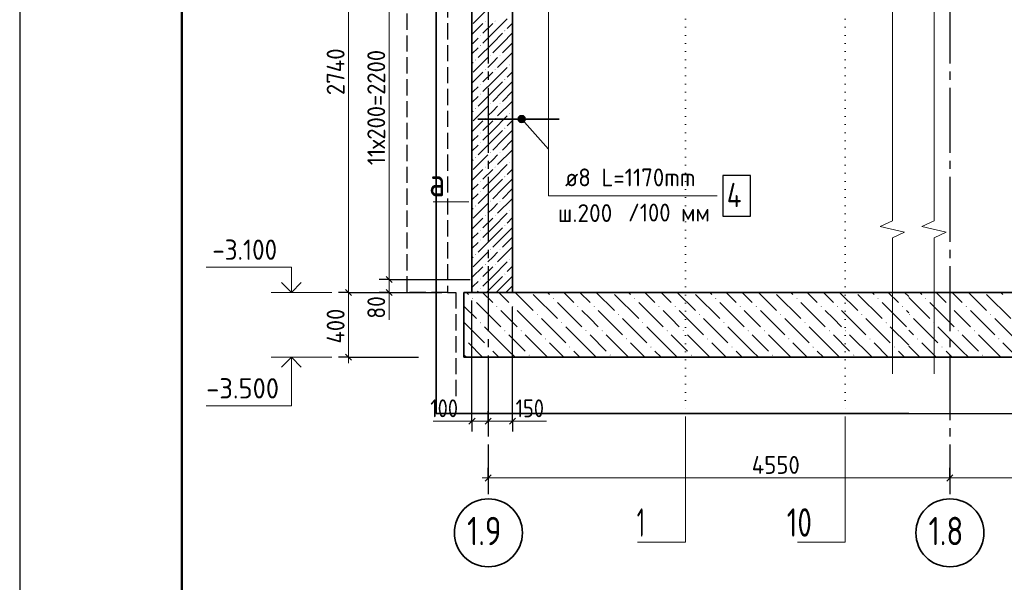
# Model space of a CAD drawing. Header units: millimetres. Extents: x 0 to 50400, y 0 to 35640.
# Tile 6 of 18: x 0 to 14563, y 18830 to 27157. Entities that reach past the tile are written whole.
import ezdxf

# ---------------------------------------------------------------- set-up
doc = ezdxf.new("R2010")
doc.units = ezdxf.units.MM
for name, pattern in [('______2', [324, 240, -84]), ('______5', [1320, 960, -120, 120, -120]), ('______9', [120, 0, -120])]:
    doc.linetypes.add(name, pattern=pattern)
for name, color, linetype, lineweight in [('Standard', 7, 'Continuous', 25), ('Высотные отметки', 7, 'Continuous', 25), ('ЖБ Плита Фундамента верхний уровень', 7, 'Continuous', 35), ('ЖБ Стена верхний уровень', 7, 'Continuous', 35), ('Позиционная метка линия выноска', 7, 'Continuous', 13), ('Позиционная метка номер позиции', 7, 'Continuous', 13), ('Размерная линия_ общее', 7, 'Continuous', 13), ('Сечения символ', 7, 'Continuous', 25)]:
    doc.layers.add(name, color=color, linetype=linetype, lineweight=lineweight)
doc.layers.add('Оси', color=7, linetype='______5', true_color=0x656565)
doc.layers.add('Стена обрамление П-обр.', color=7, linetype='Continuous', true_color=0xa0a0a0)
doc.layers.add('Размерная выноска', color=7, linetype='Continuous')
doc.styles.add('ISOCPEUR', font='txt')

msp = doc.modelspace()

# ---------------------------------------------------------------- hatches: boundary and pattern name
at = {"layer": 'ЖБ Плита Фундамента верхний уровень', "linetype": 'Continuous', "lineweight": 18, "transparency": 33554687}
for points in [[(6688, 23032), (6696, 23040), (6703, 23032), (6696, 23025)], [(7888, 23032), (7896, 23040), (7903, 23032), (7896, 23025)], [(9088, 23032), (9096, 23040), (9103, 23032), (9096, 23025)], [(10288, 23032), (10296, 23040), (10303, 23032), (10296, 23025)], [(11488, 23032), (11496, 23040), (11503, 23032), (11496, 23025)], [(12688, 23032), (12696, 23040), (12703, 23032), (12696, 23025)], [(13394, 23032), (13402, 23040), (13409, 23032), (13402, 23025)], [(7048, 22912), (7056, 22920), (7063, 22912), (7056, 22905)], [(7288, 22912), (7296, 22920), (7303, 22912), (7296, 22905)], [(8248, 22912), (8256, 22920), (8263, 22912), (8256, 22905)], [(8488, 22912), (8496, 22920), (8503, 22912), (8496, 22905)], [(9448, 22912), (9456, 22920), (9463, 22912), (9456, 22905)], [(9688, 22912), (9696, 22920), (9703, 22912), (9696, 22905)], [(10648, 22912), (10656, 22920), (10663, 22912), (10656, 22905)], [(10888, 22912), (10896, 22920), (10903, 22912), (10896, 22905)], [(11848, 22912), (11856, 22920), (11863, 22912), (11856, 22905)], [(12088, 22912), (12096, 22920), (12103, 22912), (12096, 22905)], [(13048, 22912), (13056, 22920), (13063, 22912), (13056, 22905)], [(13754, 22912), (13762, 22920), (13769, 22912), (13762, 22905)], [(13994, 22912), (14002, 22920), (14009, 22912), (14002, 22905)], [(7648, 22792), (7656, 22800), (7663, 22792), (7656, 22785)], [(8848, 22792), (8856, 22800), (8863, 22792), (8856, 22785)], [(10048, 22792), (10056, 22800), (10063, 22792), (10056, 22785)], [(11248, 22792), (11256, 22800), (11263, 22792), (11256, 22785)], [(12448, 22792), (12456, 22800), (12463, 22792), (12456, 22785)], [(13154, 22792), (13162, 22800), (13169, 22792), (13162, 22785)], [(14354, 22792), (14362, 22800), (14369, 22792), (14362, 22785)], [(6808, 22672), (6816, 22680), (6823, 22672), (6816, 22665)], [(8008, 22672), (8016, 22680), (8023, 22672), (8016, 22665)], [(9208, 22672), (9216, 22680), (9223, 22672), (9216, 22665)], [(10408, 22672), (10416, 22680), (10423, 22672), (10416, 22665)], [(11608, 22672), (11616, 22680), (11623, 22672), (11616, 22665)], [(12808, 22672), (12816, 22680), (12823, 22672), (12816, 22665)], [(13514, 22672), (13522, 22680), (13529, 22672), (13522, 22665)], [(6570, 22434), (6576, 22440), (6583, 22432), (6576, 22425), (6570, 22431)], [(7168, 22552), (7176, 22560), (7183, 22552), (7176, 22545)], [(7408, 22552), (7416, 22560), (7423, 22552), (7416, 22545)], [(7768, 22432), (7776, 22440), (7783, 22432), (7776, 22425)], [(8368, 22552), (8376, 22560), (8383, 22552), (8376, 22545)], [(8608, 22552), (8616, 22560), (8623, 22552), (8616, 22545)], [(8968, 22432), (8976, 22440), (8983, 22432), (8976, 22425)], [(9568, 22552), (9576, 22560), (9583, 22552), (9576, 22545)], [(9808, 22552), (9816, 22560), (9823, 22552), (9816, 22545)], [(10168, 22432), (10176, 22440), (10183, 22432), (10176, 22425)], [(10768, 22552), (10776, 22560), (10783, 22552), (10776, 22545)], [(11008, 22552), (11016, 22560), (11023, 22552), (11016, 22545)], [(11368, 22432), (11376, 22440), (11383, 22432), (11376, 22425)], [(11968, 22552), (11976, 22560), (11983, 22552), (11976, 22545)], [(12208, 22552), (12216, 22560), (12223, 22552), (12216, 22545)], [(12568, 22432), (12576, 22440), (12583, 22432), (12576, 22425)], [(13274, 22432), (13282, 22440), (13289, 22432), (13282, 22425)], [(13874, 22552), (13882, 22560), (13889, 22552), (13882, 22545)], [(14114, 22552), (14122, 22560), (14129, 22552), (14122, 22545)], [(14474, 22432), (14482, 22440), (14489, 22432), (14482, 22425)], [(6928, 22312), (6936, 22320), (6943, 22312), (6936, 22305)], [(8128, 22312), (8136, 22320), (8143, 22312), (8136, 22305)], [(9328, 22312), (9336, 22320), (9343, 22312), (9336, 22305)], [(10528, 22312), (10536, 22320), (10543, 22312), (10536, 22305)], [(11728, 22312), (11736, 22320), (11743, 22312), (11736, 22305)], [(12928, 22312), (12936, 22320), (12943, 22312), (12936, 22305)], [(13634, 22312), (13642, 22320), (13649, 22312), (13642, 22305)], [(7528, 22192), (7536, 22200), (7543, 22192), (7536, 22185)], [(8728, 22192), (8736, 22200), (8743, 22192), (8736, 22185)], [(9928, 22192), (9936, 22200), (9943, 22192), (9936, 22185)], [(11128, 22192), (11136, 22200), (11143, 22192), (11136, 22185)], [(12328, 22192), (12336, 22200), (12343, 22192), (12336, 22185)], [(14234, 22192), (14242, 22200), (14249, 22192), (14242, 22185)]]:
    msp.add_hatch(color=7, dxfattribs=at).paths.add_polyline_path(points, flags=16)
at = {"layer": 'ЖБ Стена верхний уровень', "linetype": 'Continuous', "lineweight": 18, "transparency": 33554687}
for points in [[(6882, 27136), (6888, 27142), (6894, 27136), (6888, 27130)], [(7026, 27136), (7032, 27142), (7038, 27136), (7032, 27130)], [(7170, 26992), (7176, 26998), (7182, 26992), (7176, 26986)], [(6810, 26920), (6816, 26926), (6822, 26920), (6816, 26914)], [(6810, 26776), (6816, 26782), (6822, 26776), (6816, 26770)], [(6738, 26560), (6744, 26566), (6750, 26560), (6744, 26554)], [(6954, 26632), (6960, 26638), (6966, 26632), (6960, 26626)], [(7098, 26632), (7104, 26638), (7110, 26632), (7104, 26626)], [(6882, 26416), (6888, 26422), (6894, 26416), (6888, 26410)], [(7026, 26416), (7032, 26422), (7038, 26416), (7032, 26410)], [(7242, 26488), (7248, 26494), (7254, 26488), (7248, 26482)], [(7170, 26272), (7176, 26278), (7182, 26272), (7176, 26266)], [(6810, 26200), (6816, 26206), (6822, 26200), (6816, 26194)], [(6810, 26056), (6816, 26062), (6822, 26056), (6816, 26050)], [(6738, 25840), (6744, 25846), (6750, 25840), (6744, 25834)], [(6954, 25912), (6960, 25918), (6966, 25912), (6960, 25906)], [(7098, 25912), (7104, 25918), (7110, 25912), (7104, 25906)], [(6882, 25696), (6888, 25702), (6894, 25696), (6888, 25690)], [(7026, 25696), (7032, 25702), (7038, 25696), (7032, 25690)], [(7242, 25768), (7248, 25774), (7254, 25768), (7248, 25762)], [(6810, 25480), (6816, 25486), (6822, 25480), (6816, 25474)], [(7170, 25552), (7176, 25558), (7182, 25552), (7176, 25546)], [(6810, 25336), (6816, 25342), (6822, 25336), (6816, 25330)], [(6954, 25192), (6960, 25198), (6966, 25192), (6960, 25186)], [(7098, 25192), (7104, 25198), (7110, 25192), (7104, 25186)], [(6738, 25120), (6744, 25126), (6750, 25120), (6744, 25114)], [(7242, 25048), (7248, 25054), (7254, 25048), (7248, 25042)], [(6882, 24976), (6888, 24982), (6894, 24976), (6888, 24970)], [(7026, 24976), (7032, 24982), (7038, 24976), (7032, 24970)], [(6810, 24760), (6816, 24766), (6822, 24760), (6816, 24754)], [(7170, 24832), (7176, 24838), (7182, 24832), (7176, 24826)], [(6810, 24616), (6816, 24622), (6822, 24616), (6816, 24610)], [(6954, 24472), (6960, 24478), (6966, 24472), (6960, 24466)], [(7098, 24472), (7104, 24478), (7110, 24472), (7104, 24466)], [(6738, 24400), (6744, 24406), (6750, 24400), (6744, 24394)], [(7242, 24328), (7248, 24334), (7254, 24328), (7248, 24322)], [(6882, 24256), (6888, 24262), (6894, 24256), (6888, 24250)], [(7026, 24256), (7032, 24262), (7038, 24256), (7032, 24250)], [(6810, 24040), (6816, 24046), (6822, 24040), (6816, 24034)], [(7170, 24112), (7176, 24118), (7182, 24112), (7176, 24106)], [(6810, 23896), (6816, 23902), (6822, 23896), (6816, 23890)], [(6954, 23752), (6960, 23758), (6966, 23752), (6960, 23746)], [(7098, 23752), (7104, 23758), (7110, 23752), (7104, 23746)], [(6738, 23680), (6744, 23686), (6750, 23680), (6744, 23674)], [(7242, 23608), (7248, 23614), (7254, 23608), (7248, 23602)], [(6882, 23536), (6888, 23542), (6894, 23536), (6888, 23530)], [(7026, 23536), (7032, 23542), (7038, 23536), (7032, 23530)], [(6810, 23320), (6816, 23326), (6822, 23320), (6816, 23314)], [(7170, 23392), (7176, 23398), (7182, 23392), (7176, 23386)], [(6810, 23176), (6816, 23182), (6822, 23176), (6816, 23170)]]:
    msp.add_hatch(color=7, dxfattribs=at).paths.add_polyline_path(points, flags=16)
at = {"layer": 'Позиционная метка линия выноска', "linetype": 'Continuous', "lineweight": 13, "transparency": 33554687}
for points in [[(7373, 25676), (7442, 25738), (7414, 25739)], [(7373, 25676), (7414, 25739), (7374, 25703)], [(7385, 25651), (7442, 25738), (7373, 25676)], [(7374, 25703), (7414, 25739), (7389, 25727)], [(7385, 25651), (7465, 25723), (7442, 25738)], [(7409, 25636), (7465, 25723), (7385, 25651)], [(7409, 25636), (7478, 25698), (7465, 25723)], [(7436, 25634), (7478, 25698), (7409, 25636)], [(7436, 25634), (7476, 25670), (7478, 25698)], [(7476, 25670), (7436, 25634), (7461, 25646)]]:
    msp.add_hatch(color=7, dxfattribs=at).paths.add_polyline_path(points)

# ---------------------------------------------------------------- linework, layer by layer
at = {"layer": 'Standard', "color": 7, "linetype": 'Continuous', "lineweight": 25, "transparency": 33554687}
for p, q in [((2400, 35040), (2400, 1270)), ((5421, 23358), (5511, 23268)), ((5421, 23166), (5511, 23076)), ((6735, 21258), (6645, 21168)), ((6975, 21258), (6885, 21168)), ((7335, 21258), (7245, 21168)), ((6975, 20419), (6885, 20329)), ((13801, 20419), (13711, 20329))]:
    msp.add_line(p, q, dxfattribs=at)
at = {"layer": 'Standard', "color": 7, "linetype": 'Continuous', "lineweight": 13, "transparency": 33554687}
for p, q in [((5466, 28593), (5466, 23313)), ((12909, 28199), (12909, 26191)), ((13524, 28199), (13524, 26191)), ((12909, 26191), (12909, 24182)), ((13524, 26191), (13524, 24182)), ((12909, 24182), (12729, 24097)), ((13524, 24182), (13344, 24097)), ((12729, 24097), (13089, 24011)), ((13344, 24097), (13704, 24011)), ((13089, 24011), (12909, 23926)), ((12909, 23926), (12909, 21917)), ((13704, 24011), (13524, 23926)), ((13524, 23926), (13524, 21917)), ((5466, 23313), (5466, 23121)), ((5466, 23121), (5466, 23031)), ((12909, 21917), (12909, 21917)), ((13524, 21917), (13524, 21917)), ((6690, 21213), (6600, 21213)), ((6930, 21213), (6690, 21213)), ((7290, 21213), (6930, 21213)), ((7290, 21213), (7380, 21213)), ((6930, 20374), (6840, 20374)), ((13150, 20374), (6930, 20374)), ((13756, 20374), (13150, 20374)), ((19036, 20374), (13756, 20374))]:
    msp.add_line(p, q, dxfattribs=at)
at = {"layer": 'Standard', "color": 7, "linetype": 'Continuous', "lineweight": -3, "transparency": 33554687}
for p, q in [((5466, 23313), (5316, 23313)), ((5466, 23313), (5616, 23313)), ((5466, 23313), (6661, 23313)), ((5466, 23121), (5316, 23121)), ((5466, 23121), (5616, 23121)), ((5466, 23121), (6244, 23121)), ((6690, 21213), (6690, 21363)), ((6930, 21213), (6930, 21363)), ((7290, 21213), (7290, 21363)), ((6690, 21213), (6690, 21063)), ((6930, 21213), (6930, 21063)), ((6930, 21213), (6930, 21213)), ((7290, 21213), (7290, 21063)), ((6930, 20374), (6930, 20524)), ((13756, 20374), (13756, 20524)), ((6930, 20374), (6930, 20224)), ((13756, 20374), (13756, 20224))]:
    msp.add_line(p, q, dxfattribs=at)
at = {"layer": 'Standard', "color": 254, "linetype": 'Continuous', "lineweight": 35, "true_color": 0xc4c4ff, "transparency": 33554687}
msp.add_line((6158, 21329), (13150, 21329), dxfattribs=at)
at = {"layer": 'Standard', "color": 254, "linetype": 'Continuous', "lineweight": 25, "true_color": 0xc4c4ff, "transparency": 33554687}
msp.add_line((13150, 21329), (20773, 21329), dxfattribs=at)
at = {"layer": 'Standard', "color": 7, "linetype": 'Continuous', "lineweight": 25, "transparency": 33554687}
msp.add_lwpolyline([(0, 0), (50400, 0), (50400, 35640), (0, 35640), (0, 0)], close=True, dxfattribs=at)
at = {"layer": 'Standard', "color": 7, "linetype": 'Continuous', "lineweight": 50, "transparency": 33554687}
msp.add_lwpolyline([(2400, 35040), (49800, 35040), (49800, 600), (2400, 600), (2400, 35040)], close=True, dxfattribs=at)
at = {"layer": 'Standard', "color": 254, "linetype": 'Continuous', "lineweight": 35, "true_color": 0xc4c4ff, "transparency": 33554687}
msp.add_lwpolyline([(13150, 31669), (6158, 31669), (6158, 21329)], dxfattribs=at)
at = {"layer": 'Standard', "color": 7, "linetype": 'Continuous', "lineweight": -3, "transparency": 33554687}
for points in [[(6690, 21213), (6690, 21234), (6690, 21234), (6690, 23001)], [(7290, 21213), (7290, 21234), (7290, 21234), (7290, 22906)]]:
    msp.add_lwpolyline(points, dxfattribs=at)
at = {"layer": 'Высотные отметки', "color": 7, "linetype": 'Continuous', "lineweight": 35, "transparency": 33554687}
for p, q in [((4019, 23121), (3874, 23267)), ((4019, 23121), (3874, 23267)), ((4019, 23121), (4165, 23267)), ((4019, 23121), (4165, 23267)), ((4019, 22161), (3874, 22016)), ((4019, 22161), (3874, 22016)), ((4019, 22161), (4165, 22016)), ((4019, 22161), (4165, 22016))]:
    msp.add_line(p, q, dxfattribs=at)
at = {"layer": 'Высотные отметки', "color": 7, "linetype": 'Continuous', "lineweight": 13, "transparency": 33554687}
for p, q in [((4619, 23121), (3719, 23121)), ((4619, 23121), (3719, 23121)), ((4619, 22161), (3719, 22161)), ((4619, 22161), (3719, 22161))]:
    msp.add_line(p, q, dxfattribs=at)
for points in [[(4019, 23121), (4019, 23493), (2759, 23493)], [(4019, 23121), (4019, 23493), (2759, 23493)], [(4019, 22161), (4019, 21441), (2759, 21441)], [(4019, 22161), (4019, 21441), (2759, 21441)]]:
    msp.add_lwpolyline(points, dxfattribs=at)
at = {"layer": 'ЖБ Плита Фундамента верхний уровень', "color": 7, "linetype": 'Continuous', "lineweight": 35, "transparency": 33554687}
for p, q in [((6570, 23121), (6570, 22161)), ((6690, 23121), (6570, 23121)), ((7290, 23121), (6690, 23121)), ((13150, 23121), (7290, 23121)), ((18196, 23121), (13150, 23121)), ((6570, 22161), (13150, 22161)), ((13150, 22161), (20773, 22161))]:
    msp.add_line(p, q, dxfattribs=at)
at = {"layer": 'ЖБ Плита Фундамента верхний уровень', "color": 252, "linetype": 'Continuous', "lineweight": 18, "true_color": 0x8f8f8f, "transparency": 33554687}
for p, q in [((6636, 23092), (6607, 23121)), ((6847, 23121), (6996, 22972)), ((7087, 23121), (7236, 22972)), ((7327, 23121), (7596, 22852)), ((7596, 23092), (7956, 22732)), ((7836, 23092), (7807, 23121)), ((8047, 23121), (8196, 22972)), ((8287, 23121), (8436, 22972)), ((8527, 23121), (8796, 22852)), ((8796, 23092), (9156, 22732)), ((9036, 23092), (9007, 23121)), ((9247, 23121), (9396, 22972)), ((9487, 23121), (9636, 22972)), ((9727, 23121), (9996, 22852)), ((9996, 23092), (10356, 22732)), ((10236, 23092), (10207, 23121)), ((10447, 23121), (10596, 22972)), ((10687, 23121), (10836, 22972)), ((10927, 23121), (11196, 22852)), ((11196, 23092), (11556, 22732)), ((11436, 23092), (11407, 23121)), ((11647, 23121), (11796, 22972)), ((11887, 23121), (12036, 22972)), ((12127, 23121), (12396, 22852)), ((12396, 23092), (12756, 22732)), ((12636, 23092), (12607, 23121)), ((12847, 23121), (12996, 22972)), ((13087, 23121), (13150, 23058)), ((13150, 23044), (13462, 22732)), ((13342, 23092), (13313, 23121)), ((13553, 23121), (13702, 22972)), ((13793, 23121), (13942, 22972)), ((14033, 23121), (14302, 22852)), ((14302, 23092), (14662, 22732)), ((14542, 23092), (14513, 23121)), ((6570, 22918), (6756, 22732)), ((6756, 22972), (7116, 22612)), ((7956, 22972), (8316, 22612)), ((9156, 22972), (9516, 22612)), ((10356, 22972), (10716, 22612)), ((11556, 22972), (11916, 22612)), ((12756, 22972), (13116, 22612)), ((13462, 22972), (13822, 22612)), ((7236, 22732), (7116, 22852)), ((7356, 22612), (7236, 22732)), ((7356, 22852), (7716, 22492)), ((7716, 22732), (8076, 22372)), ((8436, 22732), (8316, 22852)), ((8556, 22612), (8436, 22732)), ((8556, 22852), (8916, 22492)), ((8916, 22732), (9276, 22372)), ((9636, 22732), (9516, 22852)), ((9756, 22612), (9636, 22732)), ((9756, 22852), (10116, 22492)), ((10116, 22732), (10476, 22372)), ((10836, 22732), (10716, 22852)), ((10956, 22612), (10836, 22732)), ((10956, 22852), (11316, 22492)), ((11316, 22732), (11676, 22372)), ((12036, 22732), (11916, 22852)), ((12156, 22612), (12036, 22732)), ((12156, 22852), (12516, 22492)), ((12516, 22732), (12876, 22372)), ((13150, 22818), (13116, 22852)), ((13222, 22732), (13582, 22372)), ((13942, 22732), (13822, 22852)), ((14062, 22612), (13942, 22732)), ((14062, 22852), (14422, 22492)), ((14422, 22732), (14782, 22372)), ((6570, 22678), (6876, 22372)), ((7236, 22252), (6876, 22612)), ((8436, 22252), (8076, 22612)), ((9636, 22252), (9276, 22612)), ((10836, 22252), (10476, 22612)), ((12036, 22252), (11676, 22612)), ((13150, 22338), (12876, 22612)), ((13942, 22252), (13582, 22612)), ((7236, 22492), (7476, 22252)), ((7476, 22492), (7807, 22161)), ((8436, 22492), (8676, 22252)), ((8676, 22492), (9007, 22161)), ((9636, 22492), (9876, 22252)), ((9876, 22492), (10207, 22161)), ((10836, 22492), (11076, 22252)), ((11076, 22492), (11407, 22161)), ((12036, 22492), (12276, 22252)), ((12276, 22492), (12607, 22161)), ((13150, 22564), (13222, 22492)), ((13942, 22492), (14182, 22252)), ((14182, 22492), (14513, 22161)), ((6847, 22161), (6636, 22372)), ((8047, 22161), (7836, 22372)), ((9247, 22161), (9036, 22372)), ((10447, 22161), (10236, 22372)), ((11647, 22161), (11436, 22372)), ((12847, 22161), (12636, 22372)), ((13150, 22324), (13313, 22161)), ((13553, 22161), (13342, 22372)), ((14753, 22161), (14542, 22372)), ((6570, 22198), (6607, 22161)), ((6996, 22252), (7087, 22161)), ((7236, 22252), (7327, 22161)), ((8196, 22252), (8287, 22161)), ((8436, 22252), (8527, 22161)), ((9396, 22252), (9487, 22161)), ((9636, 22252), (9727, 22161)), ((10596, 22252), (10687, 22161)), ((10836, 22252), (10927, 22161)), ((11796, 22252), (11887, 22161)), ((12036, 22252), (12127, 22161)), ((12996, 22252), (13087, 22161)), ((13702, 22252), (13793, 22161)), ((13942, 22252), (14033, 22161))]:
    msp.add_line(p, q, dxfattribs=at)
at = {"layer": 'ЖБ Стена верхний уровень', "color": 253, "linetype": '______2', "lineweight": -3, "true_color": 0xababab, "transparency": 33554687}
for p, q in [((5730, 23121), (5730, 29697)), ((6330, 29697), (6330, 23121)), ((4934, 23121), (5730, 23121)), ((6330, 23121), (5730, 23121)), ((6330, 23121), (6450, 23121)), ((6450, 23121), (6450, 21569))]:
    msp.add_line(p, q, dxfattribs=at)
at = {"layer": 'ЖБ Стена верхний уровень', "color": 7, "linetype": 'Continuous', "lineweight": 35, "transparency": 33554687}
for p, q in [((6690, 29697), (6690, 23121)), ((7290, 23121), (7290, 29697)), ((6690, 23121), (7290, 23121))]:
    msp.add_line(p, q, dxfattribs=at)
at = {"layer": 'ЖБ Стена верхний уровень', "color": 251, "linetype": 'Continuous', "lineweight": 18, "true_color": 0x494949, "transparency": 33554687}
for p, q in [((6924, 27316), (6708, 27100)), ((6852, 27100), (6690, 26939)), ((6996, 27100), (6852, 26956)), ((6996, 26956), (7212, 27172)), ((7290, 27107), (7212, 27028)), ((6996, 26956), (6852, 26812)), ((7140, 26956), (6996, 26812)), ((7140, 26812), (7290, 26963)), ((6690, 26795), (6708, 26812)), ((6708, 26812), (6780, 26884)), ((6996, 26812), (6780, 26596)), ((7140, 26812), (6996, 26668)), ((7284, 26812), (7140, 26668)), ((6780, 26740), (6690, 26651)), ((7284, 26668), (7068, 26452)), ((6708, 26524), (6690, 26507)), ((6924, 26596), (6708, 26380)), ((6924, 26452), (6996, 26524)), ((6996, 26524), (7068, 26596)), ((7290, 26531), (7284, 26524)), ((6852, 26380), (6690, 26219)), ((6996, 26380), (6852, 26236)), ((6996, 26236), (7212, 26452)), ((7290, 26387), (7212, 26308)), ((6996, 26236), (6852, 26092)), ((7140, 26236), (6996, 26092)), ((7140, 26092), (7290, 26243)), ((6690, 26075), (6708, 26092)), ((6708, 26092), (6780, 26164)), ((6996, 26092), (6780, 25876)), ((7140, 26092), (6996, 25948)), ((7284, 26092), (7140, 25948)), ((6780, 26020), (6690, 25931)), ((7284, 25948), (7068, 25732)), ((6708, 25804), (6690, 25787)), ((6924, 25876), (6708, 25660)), ((6924, 25732), (6996, 25804)), ((6996, 25804), (7068, 25876)), ((7290, 25811), (7284, 25804)), ((6852, 25660), (6690, 25499)), ((6996, 25660), (6852, 25516)), ((6996, 25516), (7212, 25732)), ((7290, 25667), (7212, 25588)), ((6996, 25516), (6852, 25372)), ((7140, 25516), (6996, 25372)), ((7140, 25372), (7290, 25523)), ((6690, 25355), (6708, 25372)), ((6708, 25372), (6780, 25444)), ((6996, 25372), (6780, 25156)), ((7140, 25372), (6996, 25228)), ((7284, 25372), (7140, 25228)), ((6780, 25300), (6690, 25211)), ((7284, 25228), (7068, 25012)), ((6708, 25084), (6690, 25067)), ((6924, 25156), (6708, 24940)), ((6924, 25012), (6996, 25084)), ((6996, 25084), (7068, 25156)), ((7290, 25091), (7284, 25084)), ((6852, 24940), (6690, 24779)), ((6996, 24940), (6852, 24796)), ((6996, 24796), (7212, 25012)), ((7290, 24947), (7212, 24868)), ((6996, 24796), (6852, 24652)), ((7140, 24796), (6996, 24652)), ((7140, 24652), (7290, 24803)), ((6690, 24635), (6708, 24652)), ((6708, 24652), (6780, 24724)), ((6996, 24652), (6780, 24436)), ((7140, 24652), (6996, 24508)), ((7284, 24652), (7140, 24508)), ((6780, 24580), (6690, 24491)), ((7284, 24508), (7068, 24292)), ((6708, 24364), (6690, 24347)), ((6924, 24436), (6708, 24220)), ((6924, 24292), (6996, 24364)), ((6996, 24364), (7068, 24436)), ((7290, 24371), (7284, 24364)), ((6852, 24220), (6690, 24059)), ((6996, 24220), (6852, 24076)), ((6996, 24076), (7212, 24292)), ((7290, 24227), (7212, 24148)), ((6996, 24076), (6852, 23932)), ((7140, 24076), (6996, 23932)), ((7140, 23932), (7290, 24083)), ((6690, 23915), (6708, 23932)), ((6708, 23932), (6780, 24004)), ((6996, 23932), (6780, 23716)), ((7140, 23932), (6996, 23788)), ((7284, 23932), (7140, 23788)), ((6780, 23860), (6690, 23771)), ((7284, 23788), (7068, 23572)), ((6708, 23644), (6690, 23627)), ((6924, 23716), (6708, 23500)), ((6924, 23572), (6996, 23644)), ((6996, 23644), (7068, 23716)), ((7290, 23651), (7284, 23644)), ((6852, 23500), (6690, 23339)), ((6996, 23500), (6852, 23356)), ((6996, 23356), (7212, 23572)), ((7290, 23507), (7212, 23428)), ((6996, 23356), (6852, 23212)), ((7140, 23356), (6996, 23212)), ((7140, 23212), (7290, 23363)), ((6690, 23195), (6708, 23212)), ((6708, 23212), (6780, 23284)), ((6996, 23212), (6904, 23121)), ((7140, 23212), (7048, 23121)), ((7284, 23212), (7192, 23121)), ((6780, 23140), (6760, 23121))]:
    msp.add_line(p, q, dxfattribs=at)
at = {"layer": 'Оси', "color": 8, "linetype": '______5', "lineweight": -3, "transparency": 33554687}
for p, q in [((6930, 31429), (6930, 20132)), ((13756, 31429), (13756, 20132))]:
    msp.add_line(p, q, dxfattribs=at)
at = {"layer": 'Оси', "color": 7, "linetype": 'Continuous', "lineweight": 35, "transparency": 33554687}
for centre in [(6932, 19562), (13758, 19562)]:
    msp.add_circle(centre, 503, dxfattribs=at)
at = {"layer": 'Позиционная метка линия выноска', "color": 7, "linetype": 'Continuous', "lineweight": 13, "transparency": 33554687}
for p, q in [((7385, 25651), (7385, 25651)), ((7389, 25727), (7389, 25727)), ((7461, 25646), (7461, 25646)), ((7465, 25723), (7465, 25723)), ((6114, 24462), (6642, 24462))]:
    msp.add_line(p, q, dxfattribs=at)
for points in [[(10315, 24550), (7823, 24550), (7823, 28632), (7413, 29042)], [(7823, 24550), (7823, 25242), (7425, 25687)]]:
    msp.add_lwpolyline(points, dxfattribs=at)
msp.add_circle((7425, 25687), 54, dxfattribs=at)
at = {"layer": 'Размерная выноска', "color": 251, "linetype": 'Continuous', "lineweight": 13, "true_color": 0x656565, "transparency": 33554687}
msp.add_line((5466, 23121), (5466, 22713), dxfattribs=at)
at = {"layer": 'Размерная выноска', "color": 7, "linetype": 'Continuous', "lineweight": 13, "transparency": 33554687}
for p, q in [((6690, 21213), (6114, 21213)), ((7290, 21213), (7794, 21213))]:
    msp.add_line(p, q, dxfattribs=at)
at = {"layer": 'Размерная линия_ общее', "color": 7, "linetype": 'Continuous', "lineweight": 13, "transparency": 33554687}
for p, q in [((4865, 29697), (4865, 23121)), ((4865, 23121), (4865, 22161)), ((4865, 22161), (4865, 22071))]:
    msp.add_line(p, q, dxfattribs=at)
at = {"layer": 'Размерная линия_ общее', "color": 7, "linetype": 'Continuous', "lineweight": 25, "transparency": 33554687}
for p, q in [((4820, 23166), (4910, 23076)), ((4820, 22206), (4910, 22116))]:
    msp.add_line(p, q, dxfattribs=at)
at = {"layer": 'Размерная линия_ общее', "color": 7, "linetype": 'Continuous', "lineweight": -3, "transparency": 33554687}
for p, q in [((4865, 23121), (4715, 23121)), ((4865, 23121), (5015, 23121)), ((4865, 23121), (5898, 23121)), ((4865, 22161), (4715, 22161)), ((4865, 22161), (5015, 22161)), ((4865, 22161), (5898, 22161))]:
    msp.add_line(p, q, dxfattribs=at)
at = {"layer": 'Сечения символ', "color": 7, "linetype": '______9', "lineweight": 13, "transparency": 33554687}
for p, q in [((9847, 30288), (9847, 21284)), ((12211, 30288), (12211, 21284))]:
    msp.add_line(p, q, dxfattribs=at)
at = {"layer": 'Сечения символ', "color": 7, "linetype": 'Continuous', "lineweight": 13, "transparency": 33554687}
for points in [[(9847, 21284), (9847, 19423), (9139, 19423)], [(12211, 21284), (12211, 19423), (11503, 19423)]]:
    msp.add_lwpolyline(points, dxfattribs=at)
at = {"layer": 'Стена обрамление П-обр.', "color": 7, "linetype": 'Continuous', "lineweight": 35, "transparency": 33554687}
msp.add_line((6776, 25687), (7981, 25687), dxfattribs=at)
at = {"layer": 'Стена обрамление П-обр.', "color": 7, "linetype": 'Continuous', "lineweight": 25, "transparency": 33554687}
msp.add_lwpolyline([(10399, 24250), (10807, 24250), (10807, 24850), (10399, 24850), (10399, 24250)], dxfattribs=at)

# ---------------------------------------------------------------- texts
at = {"layer": 'Standard', "color": 7, "linetype": 'Continuous', "lineweight": 25, "transparency": 33554687, "char_height": 264, "attachment_point": 7, "rotation": 90, "style": 'ISOCPEUR'}
for s, insert, width in [('\\W0.92;11х200=2200', (5406, 25003), 2047.77), ('\\W0.87;80', (5406, 22733), 484.72)]:
    msp.add_mtext(s, dxfattribs=dict(at, insert=insert, width=width))
at = {"layer": 'Standard', "color": 7, "linetype": 'Continuous', "lineweight": 25, "transparency": 33554687, "char_height": 264, "attachment_point": 7, "style": 'ISOCPEUR'}
for s, insert, width in [('\\W0.83;100', (6073, 21273), 610.29), ('\\W0.83;150', (7335, 21273), 610.29), ('\\W0.93;4550', (10828, 20435), 888.45)]:
    msp.add_mtext(s, dxfattribs=dict(at, insert=insert, width=width))
at = {"layer": 'Высотные отметки', "color": 7, "linetype": 'Continuous', "lineweight": 25, "transparency": 33554687, "char_height": 300, "attachment_point": 7, "style": 'ISOCPEUR'}
for s, insert, width in [('\\W0.90;-3.100', (2849, 23603), 1214.13), ('\\W0.95;-3.500', (2759, 21551), 1281.44)]:
    msp.add_mtext(s, dxfattribs=dict(at, insert=insert, width=width))
at = {"layer": 'Оси', "color": 7, "linetype": 'Continuous', "lineweight": 35, "transparency": 33554687, "char_height": 420, "width": 795.29, "attachment_point": 7, "style": 'ISOCPEUR'}
for s, insert in [('\\W0.79;1.9', (6617, 19379)), ('\\W0.79;1.8', (13443, 19379))]:
    msp.add_mtext(s, dxfattribs=dict(at, insert=insert))
at = {"layer": 'Позиционная метка номер позиции', "color": 7, "linetype": 'Continuous', "lineweight": 25, "transparency": 33554687, "insert": (8997, 24170), "char_height": 264, "width": 1388.4, "attachment_point": 7, "style": 'ISOCPEUR'}
msp.add_mtext('\\W0.92;/100 мм', dxfattribs=at)
at = {"layer": 'Размерная линия_ общее', "color": 7, "linetype": 'Continuous', "lineweight": 25, "transparency": 33554687, "char_height": 264, "attachment_point": 7, "rotation": 90, "style": 'ISOCPEUR'}
for s, insert, width in [('\\W0.93;2740', (4805, 26040), 888.46), ('\\W0.92;400', (4805, 22364), 701.33)]:
    msp.add_mtext(s, dxfattribs=dict(at, insert=insert, width=width))
at = {"layer": 'Сечения символ', "color": 7, "linetype": 'Continuous', "lineweight": 35, "transparency": 33554687, "char_height": 420, "attachment_point": 7, "style": 'ISOCPEUR'}
for s, insert, width in [('\\W0.80;а', (6056, 24544), 503.78), ('\\W0.56;1', (9128, 19505), 326.68), ('\\W0.75;10', (11345, 19505), 661.2)]:
    msp.add_mtext(s, dxfattribs=dict(at, insert=insert, width=width))
at = {"layer": 'Стена обрамление П-обр.', "color": 7, "linetype": 'Continuous', "lineweight": 13, "transparency": 33554687, "attachment_point": 7, "style": 'ISOCPEUR'}
for s, insert, char_height, width in [('\\W0.93;ø8 L=1170mm ', (8066, 24691), 264, 2339.97), ('\\W0.80;4', (10459, 24382), 360, 431.8), ('\\W0.95;ш.200 ', (7959, 24163), 264, 1154.56)]:
    msp.add_mtext(s, dxfattribs=dict(at, insert=insert, char_height=char_height, width=width))

doc.saveas('drawing.dxf')
